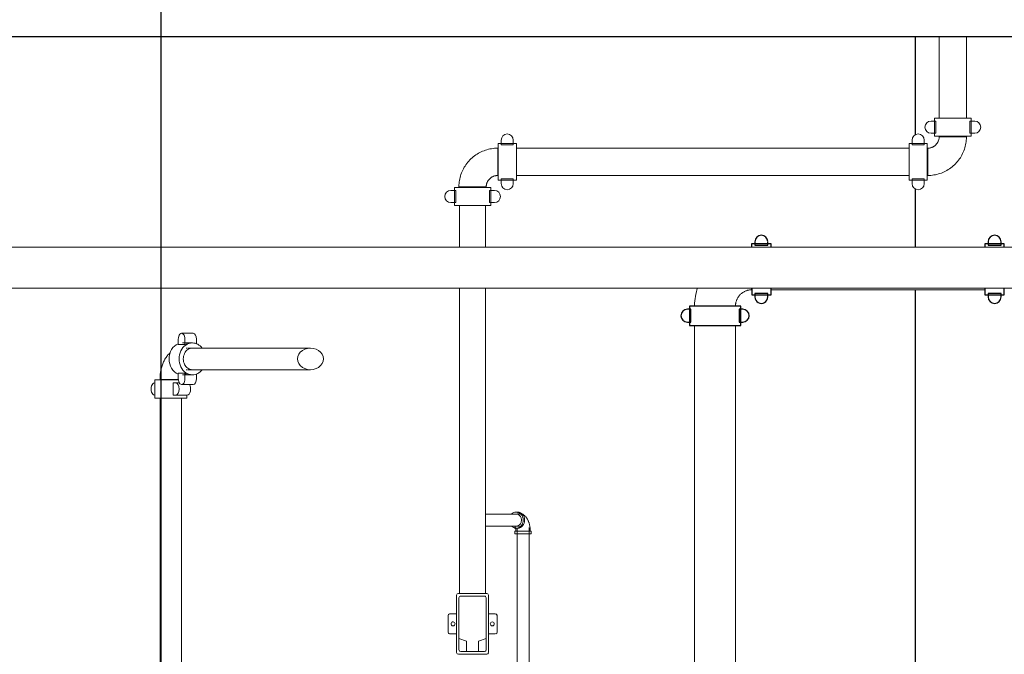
# Model space of a CAD drawing. Header units: millimetres. Extents: x 101535 to 192135, y -3968 to 17259.
# Tile 17 of 92: x 105571 to 108318, y -2075 to -303. Entities that reach past the tile are written whole.
import ezdxf

# ---------------------------------------------------------------- set-up
doc = ezdxf.new("R2010")
doc.units = ezdxf.units.MM
doc.layers.add('A-FLOR', color=7, linetype='Continuous', lineweight=25, true_color=0x007f00)
for name, color, linetype, lineweight in [('A-FLOR-LEVL', 7, 'Continuous', 30), ('A-WALL', 7, 'Continuous', 25), ('G-ANNO-SYMB', 7, 'Continuous', 30), ('P-PIPE', 7, 'Continuous', 18)]:
    doc.layers.add(name, color=color, linetype=linetype, lineweight=lineweight)

# ---------------------------------------------------------------- blocks, each defined once
blk = doc.blocks.new('Bezpośredni kształt - A7-303596-Przekrój 29')
at = {"layer": 'A-FLOR'}
blk.add_line((102813.7, -350), (109922.8, -350), dxfattribs=at)
blk = doc.blocks.new('IR 026-25_3D1_2025_09_11_ifc-1-Przekrój 29')
at = {"layer": 'A-FLOR', "lineweight": 18}
blk.add_blockref('Bezpośredni kształt - A7-303596-Przekrój 29', (0, 0), dxfattribs=at)
blk = doc.blocks.new('Elbow - Grooved - Standard-2161837-Przekrój 29')
at = {"layer": 'P-PIPE', "color": 30, "true_color": 0xff8000}
for p, q in [((107612.9, -1052.7), (107612.9, -1057.2)), ((107612.9, -1057.2), (107612.9, -1052.7)), ((107510.9, -1102.1), (107453.8, -1102.1)), ((107453.8, -1102.1), (107510.9, -1102.1)), ((107568.1, -1102.1), (107510.9, -1102.1)), ((107510.9, -1102.1), (107568.1, -1102.1))]:
    blk.add_line(p, q, dxfattribs=at)
at = {"layer": 'P-PIPE', "color": 30, "true_color": 0xff8000, "flags": 128}
for points in [[(107461.8, -1052.3), (107460.3, -1056.8), (107458.7, -1062.9), (107457.2, -1069.1), (107456, -1075.4), (107455.1, -1081.7), (107454.4, -1088), (107453.9, -1094.4), (107453.8, -1100.7), (107453.8, -1102.1)], [(107568.1, -1102.1), (107568.1, -1100.3), (107568.2, -1098.5), (107568.4, -1096.7), (107568.6, -1095), (107568.9, -1093.2), (107569.3, -1091.4), (107569.8, -1089.7), (107570.3, -1088), (107570.9, -1086.3), (107571.6, -1084.6), (107572.3, -1083), (107573.1, -1081.4), (107574, -1079.8), (107574.9, -1078.3), (107575.9, -1076.8), (107576.9, -1075.3), (107578, -1073.9), (107579.2, -1072.5), (107580.4, -1071.2), (107581.7, -1069.9), (107583, -1068.7), (107584.3, -1067.5), (107585.8, -1066.4), (107587.2, -1065.3), (107588.7, -1064.3), (107590.2, -1063.4), (107591.8, -1062.5), (107593.4, -1061.7), (107595, -1060.9), (107596.7, -1060.3), (107598.4, -1059.6), (107600.1, -1059.1), (107601.8, -1058.6), (107603.6, -1058.2), (107605.3, -1057.9), (107607.1, -1057.6), (107608.9, -1057.4), (107610.7, -1057.3), (107612.5, -1057.2), (107612.9, -1057.2)]]:
    blk.add_lwpolyline(points, dxfattribs=at)
blk = doc.blocks.new('Victaulic-EU-FP-FireLock EZ Rigid Coupling Style 009N1 - Standard-V17-Przekrój 29')
at = {"layer": 'P-PIPE', "color": 30, "lineweight": 25, "true_color": 0xff8000}
for p, q in [((107667, -928.4), (107612.9, -928.6)), ((107612.9, -928.6), (107612.9, -937.9)), ((107621.9, -922.8), (107621.9, -932.3)), ((107621.9, -932.3), (107658, -932.2)), ((107658, -932.2), (107657.9, -922.8)), ((107667, -937.9), (107667, -928.4)), ((107613.1, -1052.5), (107613.2, -1071.6)), ((107658.2, -1067.7), (107622.2, -1067.8)), ((107622.2, -1067.8), (107622.2, -1077.3)), ((107658.2, -1077.2), (107658.2, -1067.7)), ((107667.3, -1071.5), (107667.2, -1052.5)), ((107613.2, -1071.6), (107667.3, -1071.5))]:
    blk.add_line(p, q, dxfattribs=at)
for centre, start, end in [((107639.9, -922.8), 0.1146, 180.1146), ((107640.2, -1077.2), 180.1146, 0.1146)]:
    blk.add_arc(centre, 18, start, end, dxfattribs=at)
blk = doc.blocks.new('Victaulic-EU-FP-FireLock EZ Rigid Coupling Style 009N1 - Standard-V18-Przekrój 29')
at = {"layer": 'P-PIPE', "color": 30, "lineweight": 25, "true_color": 0xff8000}
for p, q in [((108317.8, -928.5), (108263.6, -928.5)), ((108263.6, -928.5), (108263.6, -937.9)), ((108272.7, -922.8), (108272.7, -932.3)), ((108272.7, -932.3), (108308.7, -932.3)), ((108308.7, -932.3), (108308.7, -922.8)), ((108317.8, -937.9), (108317.8, -928.5)), ((108263.6, -1052.5), (108263.6, -1071.5)), ((108308.7, -1067.7), (108272.7, -1067.7)), ((108272.7, -1067.7), (108272.7, -1077.2)), ((108308.7, -1077.2), (108308.7, -1067.7)), ((108317.8, -1071.5), (108317.8, -1052.5)), ((108263.6, -1071.5), (108317.8, -1071.5))]:
    blk.add_line(p, q, dxfattribs=at)
for centre, start, end in [((108290.7, -922.8), 0, 180), ((108290.7, -1077.2), 180, 0)]:
    blk.add_arc(centre, 18, start, end, dxfattribs=at)
blk = doc.blocks.new('Victaulic-EU-FP-FireLock EZ Rigid Coupling Style 009N1 - Standard-V20-Przekrój 29')
at = {"layer": 'P-PIPE', "color": 30, "lineweight": 25, "true_color": 0xff8000}
for p, q in [((107443.2, -1111.4), (107433.7, -1111.4)), ((107439.4, -1102.4), (107439.4, -1156.5)), ((107582.4, -1102.4), (107439.4, -1102.4)), ((107443.2, -1147.5), (107443.2, -1111.4)), ((107588.1, -1111.4), (107578.6, -1111.4)), ((107578.6, -1111.4), (107578.6, -1147.5)), ((107582.4, -1156.5), (107582.4, -1102.4)), ((107433.7, -1147.5), (107443.2, -1147.5)), ((107578.6, -1147.5), (107588.1, -1147.5)), ((107439.4, -1156.5), (107582.4, -1156.5))]:
    blk.add_line(p, q, dxfattribs=at)
for centre, start, end in [((107433.7, -1129.4), 90, 270), ((107588.1, -1129.4), 270, 90)]:
    blk.add_arc(centre, 18, start, end, dxfattribs=at)
blk = doc.blocks.new('Elbow - Grooved - Standard-2209871-Przekrój 29')
at = {"layer": 'P-PIPE', "color": 5, "true_color": 0x0000ff}
for p, q in [((106905.8, -661.9), (106904.5, -661.9)), ((106904.5, -661.9), (106904.5, -700)), ((106904.5, -700), (106904.5, -661.9)), ((106904.5, -700), (106904.5, -738.1)), ((106904.5, -738.1), (106904.5, -700)), ((106904.5, -738.1), (106905.8, -738.1)), ((106796.3, -770.1), (106796.3, -771.4)), ((106872.5, -771.4), (106872.5, -770.1))]:
    blk.add_line(p, q, dxfattribs=at)
at = {"layer": 'P-PIPE', "color": 5, "true_color": 0x0000ff, "flags": 128}
for points in [[(106904.5, -661.9), (106900.2, -662), (106895.8, -662.2), (106891.5, -662.7), (106887.2, -663.3), (106883, -664.1), (106878.8, -665), (106874.6, -666.1), (106870.4, -667.4), (106866.4, -668.8), (106862.3, -670.4), (106858.4, -672.2), (106854.5, -674.1), (106850.7, -676.2), (106847, -678.4), (106843.4, -680.8), (106839.9, -683.3), (106836.4, -686), (106833.1, -688.8), (106829.9, -691.7), (106826.9, -694.7), (106823.9, -697.9), (106821.1, -701.2), (106818.4, -704.6), (106815.8, -708), (106813.4, -711.6), (106811.2, -715.3), (106809, -719.1), (106807.1, -723), (106805.3, -726.9), (106803.6, -730.9), (106802.1, -735), (106800.8, -739.1), (106799.7, -743.3), (106798.7, -747.5), (106797.9, -751.7), (106797.2, -756), (106796.7, -760.3), (106796.4, -764.6), (106796.3, -768.9), (106796.3, -770.1)], [(106872.5, -770.1), (106872.5, -768.8), (106872.6, -767.5), (106872.7, -766.3), (106872.9, -765), (106873.1, -763.7), (106873.4, -762.5), (106873.7, -761.3), (106874.1, -760), (106874.5, -758.8), (106875, -757.6), (106875.5, -756.5), (106876.1, -755.3), (106876.7, -754.2), (106877.4, -753.1), (106878.1, -752), (106878.8, -751), (106879.6, -750), (106880.4, -749), (106881.3, -748.1), (106882.2, -747.1), (106883.1, -746.3), (106884.1, -745.4), (106885.1, -744.6), (106886.1, -743.9), (106887.2, -743.2), (106888.3, -742.5), (106889.4, -741.9), (106890.5, -741.3), (106891.7, -740.8), (106892.9, -740.3), (106894.1, -739.8), (106895.3, -739.4), (106896.5, -739.1), (106897.8, -738.8), (106899, -738.6), (106900.3, -738.4), (106901.6, -738.2), (106902.9, -738.1), (106904.1, -738.1), (106904.5, -738.1)]]:
    blk.add_lwpolyline(points, dxfattribs=at)
at = {"layer": 'P-PIPE', "color": 5, "true_color": 0x0000ff}
for start_param, end_param in [(3.141593, 4.712389), (3.141593, 4.712389), (4.712389, 6.283185), (4.712389, 6.283185)]:
    blk.add_ellipse((106834.4, -770.1), major_axis=(38.1, 0), ratio=0.000022, start_param=start_param, end_param=end_param, dxfattribs=at)
blk = doc.blocks.new('Victaulic-EU-FP-FireLock EZ Rigid Coupling Style 009N1 - Standard-V27-Przekrój 29')
at = {"layer": 'P-PIPE', "color": 5, "true_color": 0x0000ff}
for p, q in [((106787.3, -779.8), (106773.5, -779.8)), ((106783.6, -771.4), (106783.6, -822.2)), ((106787.3, -813.7), (106787.3, -779.8)), ((106895.3, -779.8), (106881.5, -779.8)), ((106881.5, -779.8), (106881.5, -813.7)), ((106885.2, -822.2), (106885.2, -771.4)), ((106773.5, -813.7), (106787.3, -813.7)), ((106881.5, -813.7), (106895.3, -813.7))]:
    blk.add_line(p, q, dxfattribs=at)
for centre, start, end in [((106773.5, -796.8), 90, 270), ((106895.3, -796.8), 270, 90)]:
    blk.add_arc(centre, 16.9, start, end, dxfattribs=at)
for centre in [(106834.4, -771.4), (106834.4, -822.2)]:
    blk.add_ellipse(centre, major_axis=(50.8, 0), ratio=0.000022, start_param=3.141593, end_param=6.283185, dxfattribs=at)
blk = doc.blocks.new('Victaulic-EU-FP-FireLock EZ Rigid Coupling Style 009N1 - Standard-V28-Przekrój 29')
at = {"layer": 'P-PIPE', "color": 5, "true_color": 0x0000ff}
for p, q in [((106956.6, -649.2), (106905.8, -649.2)), ((106905.8, -649.2), (106905.8, -750.8)), ((106914.2, -639.1), (106914.2, -652.9)), ((106914.2, -652.9), (106948.1, -652.9)), ((106948.1, -652.9), (106948.1, -639.1)), ((106956.6, -750.8), (106956.6, -649.2)), ((106905.8, -750.8), (106956.6, -750.8)), ((106948.1, -747.1), (106914.2, -747.1)), ((106914.2, -747.1), (106914.2, -760.9)), ((106948.1, -760.9), (106948.1, -747.1))]:
    blk.add_line(p, q, dxfattribs=at)
for centre, start, end in [((106931.2, -639.1), 0, 180), ((106931.2, -760.9), 180, 360)]:
    blk.add_arc(centre, 16.9, start, end, dxfattribs=at)
blk = doc.blocks.new('Water Flow Detector DN1 - DN50-1729965-Przekrój 29')
at = {"layer": 'P-PIPE', "color": 5, "true_color": 0x0000ff}
for p, q in [((106789.9, -1909.6), (106789.9, -2069.6)), ((106873.9, -1904.6), (106794.9, -1904.6)), ((106796.4, -1917.1), (106796.4, -2030.5)), ((106867.4, -1912.1), (106801.4, -1912.1)), ((106872.4, -2030.5), (106872.4, -1917.1)), ((106878.9, -2069.6), (106878.9, -1909.6)), ((106765.9, -1966.6), (106765.9, -2012.6)), ((106789.9, -1961.6), (106770.9, -1961.6)), ((106897.9, -1961.6), (106878.9, -1961.6)), ((106902.9, -2012.6), (106902.9, -1966.6)), ((106891.6, -1994.6), (106891.4, -1994.7)), ((106770.9, -2017.6), (106789.9, -2017.6)), ((106796.4, -2030.5), (106817.4, -2038.1)), ((106796.4, -2062.1), (106796.4, -2030.5)), ((106851.4, -2038.1), (106872.4, -2030.5)), ((106872.4, -2030.5), (106872.4, -2062.1)), ((106878.9, -2017.6), (106897.9, -2017.6)), ((106817.4, -2038.1), (106817.4, -2067.1)), ((106851.4, -2067.1), (106851.4, -2038.1)), ((106794.9, -2074.6), (106873.9, -2074.6)), ((106817.4, -2067.1), (106801.4, -2067.1)), ((106817.4, -2067.1), (106851.4, -2067.1)), ((106867.4, -2067.1), (106851.4, -2067.1))]:
    blk.add_line(p, q, dxfattribs=at)
at = {"layer": 'P-PIPE', "color": 5, "true_color": 0x0000ff, "flags": 128}
for points in [[(106777.2, -1984.6), (106777.4, -1984.5), (106777.6, -1984.4), (106777.8, -1984.3), (106778, -1984.3), (106778.2, -1984.2), (106778.4, -1984.2), (106778.7, -1984.1), (106778.9, -1984.1), (106779.1, -1984.1), (106779.3, -1984.1)], [(106779.2, -1995.1), (106778.9, -1995.1), (106778.7, -1995.1), (106778.5, -1995), (106778.3, -1995), (106778.1, -1994.9), (106777.9, -1994.9), (106777.6, -1994.8), (106777.4, -1994.7), (106777.2, -1994.7)], [(106890.5, -1995), (106890.3, -1995), (106890.1, -1995.1), (106889.9, -1995.1), (106889.7, -1995.1), (106889.4, -1995.1)]]:
    blk.add_lwpolyline(points, dxfattribs=at)
at = {"layer": 'P-PIPE', "color": 5, "true_color": 0x0000ff}
for centre, radius, start, end in [((106794.9, -1909.6), 5, 90, 180), ((106794.9, -1909.6), 5, 90, 180), ((106801.4, -1917.1), 5, 90, 180), ((106801.4, -1917.1), 5, 90, 135), ((106867.4, -1917.1), 5, 45, 90), ((106867.4, -1917.1), 5, 0, 90), ((106873.9, -1909.6), 5, 360, 90), ((106873.9, -1909.6), 5, 360, 90), ((106770.9, -1966.6), 5, 90, 180), ((106770.9, -1966.6), 5, 105, 180), ((106897.9, -1966.6), 5, 0, 90), ((106897.9, -1966.6), 5, 0, 75), ((106779.9, -1989.6), 5.5, 90, 270), ((106779.9, -1989.6), 5.5, 270, 90), ((106889.4, -1989.6), 5.5, 90, 270), ((106889.4, -1989.6), 5.5, 270, 90), ((106770.9, -2012.6), 5, 180, 270), ((106770.9, -2012.6), 5, 180, 255), ((106897.9, -2012.6), 5, 270, 360), ((106897.9, -2012.6), 5, 285, 0), ((106794.9, -2069.6), 5, 180, 270), ((106794.9, -2069.6), 5, 180, 270), ((106801.4, -2062.1), 5, 180, 270), ((106801.4, -2062.1), 5, 195, 270), ((106867.4, -2062.1), 5, 270, 0), ((106867.4, -2062.1), 5, 285, 0), ((106873.9, -2069.6), 5, 270, 0), ((106873.9, -2069.6), 5, 270, 345)]:
    blk.add_arc(centre, radius, start, end, dxfattribs=at)
blk = doc.blocks.new('Threaded - Elbow - MI - Class 150 - Standard-2255503-Przekrój 29')
at = {"layer": 'P-PIPE', "color": 5, "true_color": 0x0000ff}
for p, q in [((106960.1, -1677.5), (106956.2, -1677.5)), ((106952.7, -1730.4), (106952.7, -1738.1)), ((106964, -1730.4), (106952.7, -1730.4)), ((106956.2, -1722.5), (106960.1, -1722.5)), ((106997.7, -1730.4), (106964, -1730.4)), ((106997.7, -1738.1), (106997.7, -1730.4)), ((106952.7, -1738.1), (106964, -1738.1)), ((106964, -1738.1), (106997.7, -1738.1))]:
    blk.add_line(p, q, dxfattribs=at)
at = {"layer": 'P-PIPE', "color": 5, "true_color": 0x0000ff, "flags": 128}
for points in [[(106960.1, -1679.9), (106962.3, -1680), (106964.5, -1680.3), (106966.6, -1680.7), (106968.7, -1681.3), (106970.6, -1682), (106972.5, -1682.8), (106974.3, -1683.8), (106976, -1684.8), (106977.5, -1685.9), (106979, -1687.1), (106980.3, -1688.3), (106981.6, -1689.5), (106982.8, -1690.8), (106983.9, -1692.1), (106984.9, -1693.5), (106985.8, -1694.8), (106986.7, -1696.2), (106987.5, -1697.6), (106988.3, -1699), (106989, -1700.5), (106989.7, -1701.9), (106990.3, -1703.4), (106990.9, -1704.8), (106991.5, -1706.3), (106992, -1707.8), (106992.4, -1709.4), (106992.9, -1710.9), (106993.3, -1712.4), (106993.6, -1714), (106993.9, -1715.6), (106994.2, -1717.1), (106994.5, -1718.7), (106994.7, -1720.3), (106994.9, -1721.9), (106995, -1723.5), (106995.2, -1725.1), (106995.2, -1726.7), (106995.3, -1728.3), (106995.3, -1730), (106995.3, -1730.4)], [(106952.4, -1717.1), (106952.4, -1717.2), (106952.5, -1717.3), (106952.6, -1717.4), (106952.7, -1717.6), (106952.8, -1717.9), (106952.9, -1718.2), (106953.1, -1718.5), (106953.3, -1718.9), (106953.4, -1719.4), (106953.6, -1719.9), (106953.8, -1720.4)], [(106954.3, -1722.3), (106954.4, -1722.9), (106954.5, -1723.6), (106954.7, -1724.4), (106954.8, -1725.1), (106954.9, -1725.9), (106955, -1726.6), (106955, -1727.4), (106955.1, -1728.2), (106955.1, -1729), (106955.1, -1729.9), (106955.1, -1730.4)]]:
    blk.add_lwpolyline(points, dxfattribs=at)
at = {"layer": 'P-PIPE', "color": 5, "true_color": 0x0000ff}
for centre, major_axis, start_param, end_param in [((106956.2, -1700), (0, 22.5), 0, 0.729819), ((106956.2, -1700), (0, 22.5), 3.141593, 6.283185), ((106956.2, -1700), (0, 16.7), 5.759587, 6.283185), ((106960.1, -1700), (0, 22.5), 3.141593, 6.283185), ((106956.2, -1700), (0, 16.7), 5.497787, 5.756896), ((106956.2, -1700), (0, 16.7), 5.235988, 5.496101), ((106956.2, -1700), (0, 16.7), 4.974188, 5.234964), ((106956.2, -1700), (0, 16.7), 4.712389, 4.973695), ((106956.2, -1700), (0, 16.7), 4.451083, 4.712389), ((106956.2, -1700), (0, 22.5), 2.411773, 3.141593), ((106956.2, -1700), (0, 16.7), 3.141593, 3.403392), ((106956.2, -1700), (0, 16.7), 3.408167, 3.665191), ((106956.2, -1700), (0, 16.7), 3.667882, 3.926991), ((106956.2, -1700), (0, 16.7), 3.928677, 4.18879), ((106956.2, -1700), (0, 16.7), 4.189814, 4.45059)]:
    blk.add_ellipse(centre, major_axis=major_axis, ratio=0.866647, start_param=start_param, end_param=end_param, dxfattribs=at)
blk = doc.blocks.new('Elbow - Grooved - Standard-V31-Przekrój 29')
at = {"layer": 'P-PIPE', "color": 5, "true_color": 0x0000ff}
for p, q in [((108136.2, -628.6), (108136.2, -629.9)), ((108136.2, -629.9), (108174.3, -629.9)), ((108174.3, -629.9), (108136.2, -629.9)), ((108174.3, -629.9), (108212.4, -629.9)), ((108212.4, -629.9), (108174.3, -629.9)), ((108212.4, -629.9), (108212.4, -628.6)), ((108104.2, -661.9), (108102.9, -661.9)), ((108104.2, -700), (108104.2, -661.9)), ((108104.2, -661.9), (108104.2, -700)), ((108104.2, -738.1), (108104.2, -700)), ((108104.2, -700), (108104.2, -738.1)), ((108102.9, -738.1), (108104.2, -738.1))]:
    blk.add_line(p, q, dxfattribs=at)
at = {"layer": 'P-PIPE', "color": 5, "true_color": 0x0000ff, "flags": 128}
for points in [[(108136.2, -629.9), (108136.1, -631.2), (108136.1, -632.5), (108135.9, -633.7), (108135.8, -635), (108135.5, -636.3), (108135.3, -637.5), (108134.9, -638.7), (108134.6, -640), (108134.1, -641.2), (108133.6, -642.4), (108133.1, -643.5), (108132.6, -644.7), (108131.9, -645.8), (108131.3, -646.9), (108130.6, -648), (108129.8, -649), (108129.1, -650), (108128.2, -651), (108127.4, -651.9), (108126.5, -652.9), (108125.5, -653.7), (108124.6, -654.6), (108123.6, -655.4), (108122.5, -656.1), (108121.5, -656.8), (108120.4, -657.5), (108119.3, -658.1), (108118.1, -658.7), (108117, -659.2), (108115.8, -659.7), (108114.6, -660.2), (108113.3, -660.6), (108112.1, -660.9), (108110.9, -661.2), (108109.6, -661.4), (108108.3, -661.6), (108107.1, -661.8), (108105.8, -661.9), (108104.5, -661.9), (108104.2, -661.9)], [(108104.2, -738.1), (108108.5, -738), (108112.8, -737.8), (108117.1, -737.3), (108121.4, -736.7), (108125.7, -735.9), (108129.9, -735), (108134.1, -733.9), (108138.2, -732.6), (108142.3, -731.2), (108146.3, -729.6), (108150.3, -727.8), (108154.1, -725.9), (108157.9, -723.8), (108161.6, -721.6), (108165.3, -719.2), (108168.8, -716.7), (108172.2, -714), (108175.5, -711.2), (108178.7, -708.3), (108181.8, -705.3), (108184.7, -702.1), (108187.6, -698.8), (108190.3, -695.4), (108192.8, -692), (108195.2, -688.4), (108197.5, -684.7), (108199.6, -680.9), (108201.6, -677), (108203.4, -673.1), (108205, -669.1), (108206.5, -665), (108207.8, -660.9), (108209, -656.7), (108210, -652.5), (108210.8, -648.3), (108211.5, -644), (108211.9, -639.7), (108212.2, -635.4), (108212.4, -631.1), (108212.4, -629.9)]]:
    blk.add_lwpolyline(points, dxfattribs=at)
blk = doc.blocks.new('Victaulic-EU-FP-FireLock EZ Rigid Coupling Style 009N1 - Standard-V32-Przekrój 29')
at = {"layer": 'P-PIPE', "color": 5, "true_color": 0x0000ff}
for p, q in [((108102.9, -649.2), (108052.1, -649.2)), ((108052.1, -649.2), (108052.1, -750.8)), ((108060.6, -639.1), (108060.6, -652.9)), ((108060.6, -652.9), (108094.4, -652.9)), ((108094.4, -652.9), (108094.4, -639.1)), ((108102.9, -750.8), (108102.9, -649.2)), ((108052.1, -750.8), (108102.9, -750.8)), ((108094.4, -747.1), (108060.6, -747.1)), ((108060.6, -747.1), (108060.6, -760.9)), ((108094.4, -760.9), (108094.4, -747.1))]:
    blk.add_line(p, q, dxfattribs=at)
for centre, start, end in [((108077.5, -639.1), 360, 180), ((108077.5, -760.9), 180, 360)]:
    blk.add_arc(centre, 16.9, start, end, dxfattribs=at)
blk = doc.blocks.new('Elbow - Grooved - Standard-727693-Przekrój 29')
at = {"layer": 'P-PIPE', "color": 1, "true_color": 0xff0000}
for p, q in [((106037.9, -1219.8), (106035, -1219.8)), ((106035, -1280.2), (106037.9, -1280.2)), ((105962.4, -1307.4), (105962.4, -1308.7)), ((105967.4, -1307.4), (105962.4, -1307.4)), ((105962.4, -1307.4), (105967.4, -1307.4)), ((106009.1, -1307.4), (105967.4, -1307.4)), ((105967.4, -1307.4), (106009.1, -1307.4)), ((106013.8, -1307.4), (106009.1, -1307.4)), ((106009.1, -1307.4), (106013.8, -1307.4))]:
    blk.add_line(p, q, dxfattribs=at)
at = {"layer": 'P-PIPE', "color": 1, "true_color": 0xff0000, "flags": 128}
blk.add_lwpolyline([(105990.9, -1232.7), (105988.8, -1234.6), (105986.7, -1236.7), (105984.7, -1238.9), (105982.8, -1241.2), (105981, -1243.5), (105979.3, -1245.8), (105977.7, -1248.2), (105976.3, -1250.7), (105974.9, -1253.2), (105973.6, -1255.8), (105972.3, -1258.4), (105971.2, -1261), (105970.1, -1263.7), (105969.1, -1266.4), (105968.2, -1269.1), (105967.4, -1271.9), (105966.6, -1274.6), (105965.9, -1277.5), (105965.2, -1280.3), (105964.7, -1283.2), (105964.1, -1286.1), (105963.7, -1289), (105963.3, -1291.9), (105963, -1294.8), (105962.8, -1297.7), (105962.6, -1300.7), (105962.5, -1303.6), (105962.4, -1306.6), (105962.4, -1307.4)], dxfattribs=at)
blk = doc.blocks.new('Victaulic-EU-FP-FireLock EZ Rigid Coupling Style 009N1 - Standard-V36-Przekrój 29')
at = {"layer": 'P-PIPE', "color": 1, "true_color": 0xff0000}
for p, q in [((105948.2, -1317.1), (105946.7, -1317.1)), ((105948.1, -1308.7), (105948.1, -1359.5)), ((106014, -1308.7), (105948.1, -1308.7)), ((106006.6, -1317.1), (105998.7, -1317.1)), ((105998.7, -1317.1), (105998.7, -1351)), ((106018, -1317.1), (106006.6, -1317.1)), ((105946.7, -1351), (105948.2, -1351)), ((105948.1, -1359.5), (106017, -1359.5)), ((105998.7, -1351), (106006.6, -1351)), ((106006.6, -1351), (106038.5, -1351)), ((106017, -1359.5), (106037, -1359.5)), ((106037, -1359.5), (106037, -1351))]:
    blk.add_line(p, q, dxfattribs=at)
for centre, start_param, end_param in [((105946.7, -1334.1), 0, 3.141593), ((106006.6, -1334.1), 3.141593, 6.283185), ((106038.5, -1334.1), 3.141593, 5.556093)]:
    blk.add_ellipse(centre, major_axis=(0, 16.9), ratio=0.548898, start_param=start_param, end_param=end_param, dxfattribs=at)
blk = doc.blocks.new('Victaulic-EU-FP-FireLock EZ Rigid Coupling Style 009N1 - Standard-V37-Przekrój 29')
at = {"layer": 'P-PIPE', "color": 1, "true_color": 0xff0000}
for p, q in [((106054.7, -1178.5), (106022.8, -1178.5)), ((106013.5, -1195.4), (106013.5, -1209.8)), ((106052.7, -1205.6), (106024.8, -1205.6)), ((106032.1, -1209.8), (106032.1, -1195.4)), ((106064, -1195.4), (106064, -1207.9)), ((106013.5, -1209.8), (106032.1, -1209.8)), ((106032.1, -1290.2), (106013.5, -1290.2)), ((106013.5, -1290.2), (106013.5, -1304.6)), ((106032.1, -1304.6), (106032.1, -1290.2)), ((106024.8, -1294.5), (106052.7, -1294.5)), ((106064, -1292.1), (106064, -1304.6)), ((106022.8, -1321.5), (106054.7, -1321.5))]:
    blk.add_line(p, q, dxfattribs=at)
for centre, major_axis, ratio, start_param, end_param in [((106022.8, -1195.4), (0, 16.9), 0.548898, 4.712389, 7.853982), ((106054.7, -1195.4), (0, 16.9), 0.548898, 4.712389, 6.283185), ((106024.8, -1250), (0, 44.5), 0.835889, 0.310292, 2.831301), ((106052.7, -1250), (0, 44.4), 0.835889, 0, 3.141593), ((106048, -1250), (0, 44.4), 0.835889, 0.322047, 0.442911), ((106048, -1250), (0, 44.4), 0.835889, 0, 0.251117), ((106052.7, -1250), (0, 44.4), 0.835889, 5.458773, 6.283185), ((106052.7, -1250), (0, 30.2), 0.835889, 1.050248, 1.301632), ((106052.7, -1250), (0, 30.2), 0.835889, 0.789914, 1.041337), ((106052.7, -1250), (0, 30.2), 0.835889, 0.529602, 0.785398), ((106052.7, -1250), (0, 30.2), 0.835889, 0.269447, 0.52099), ((106052.7, -1250), (0, 30.2), 0.835889, 0.010579, 0.261799), ((106052.7, -1250), (0, 30.2), 0.835889, 1.310554, 1.561915), ((106052.7, -1250), (0, 30.2), 0.835889, 1.579678, 1.831038), ((106052.7, -1250), (0, 30.2), 0.835889, 1.839961, 2.091345), ((106052.7, -1250), (0, 30.2), 0.835889, 2.100256, 2.351678), ((106048, -1250), (0, 44.5), 0.835889, 2.698682, 2.819545), ((106052.7, -1250), (0, 30.2), 0.835889, 2.356194, 2.611991), ((106052.7, -1250), (0, 30.2), 0.835889, 2.620603, 2.872146), ((106052.7, -1250), (0, 30.2), 0.835889, 2.879793, 3.131014), ((106052.7, -1250), (0, 44.5), 0.835889, 3.141593, 3.966005), ((106022.8, -1304.6), (0, 16.9), 0.548898, 1.570796, 4.712389), ((106048, -1250), (0, 44.5), 0.835889, 2.890476, 3.141593), ((106054.7, -1304.6), (0, 16.9), 0.548898, 3.141593, 4.712389)]:
    blk.add_ellipse(centre, major_axis=major_axis, ratio=ratio, start_param=start_param, end_param=end_param, dxfattribs=at)

msp = doc.modelspace()

# ---------------------------------------------------------------- block references
at = {"lineweight": 5}
msp.add_blockref('IR 026-25_3D1_2025_09_11_ifc-1-Przekrój 29', (0, 0), dxfattribs=at)

# ---------------------------------------------------------------- next in the draw order: linework, layer by layer
at = {"layer": 'A-FLOR'}
msp.add_line((103270.5, -350), (109640.5, -350), dxfattribs=at)
at = {"layer": 'A-FLOR-LEVL'}
msp.add_line((102867.4, -350), (111766.3, -350), dxfattribs=at)
at = {"layer": 'A-WALL'}
for p, q in [((108069.9, -624.1), (108069.9, -350)), ((108069.9, -938), (108069.9, -775.9)), ((108069.9, -3550), (108069.9, -1057.2))]:
    msp.add_line(p, q, dxfattribs=at)
at = {"layer": 'G-ANNO-SYMB'}
msp.add_line((105964.5, 225.4), (105964.5, -3967.6), dxfattribs=at)
at = {"layer": 'P-PIPE', "color": 5, "true_color": 0x0000ff}
for p, q in [((108136.2, -350), (108136.2, -577.8)), ((108212.3, -577.8), (108212.3, -350)), ((108052.1, -662), (106956.6, -662)), ((106956.6, -738.1), (108052.1, -738.1)), ((106797.9, -822.2), (106797.9, -938)), ((106870.9, -938), (106870.9, -822.2)), ((106797.9, -1052.3), (106797.9, -1904.6)), ((106870.9, -1904.6), (106870.9, -1052.3)), ((106964.9, -1683.3), (106870.9, -1683.3)), ((106870.9, -1716.7), (106964.9, -1716.7)), ((106958.4, -1722.5), (106958.4, -2726.7)), ((106992.1, -2726.7), (106992.1, -1720.6))]:
    msp.add_line(p, q, dxfattribs=at)
at = {"layer": 'P-PIPE', "color": 1, "true_color": 0xff0000}
for p, q in [((109620.7, -938), (104331.7, -938)), ((104331.7, -1052.3), (109620.7, -1052.3)), ((106382, -1219.9), (106039.6, -1219.9)), ((106039.6, -1280.2), (106382, -1280.2)), ((105962.4, -1359.5), (105962.4, -2298.8)), ((106022.7, -2298.8), (106022.7, -1359.5))]:
    msp.add_line(p, q, dxfattribs=at)
at = {"layer": 'P-PIPE', "color": 30, "true_color": 0xff8000}
for p, q in [((107667.2, -1057.2), (108263.6, -1057.2)), ((107453.8, -1156.5), (107453.8, -2268.2)), ((107568.1, -2268.2), (107568.1, -1156.5))]:
    msp.add_line(p, q, dxfattribs=at)
at = {"layer": 'P-PIPE', "color": 1, "true_color": 0xff0000, "flags": 128}
for points in [[(106382, -1219.9), (106374, -1220.6), (106366.4, -1222.8), (106359.5, -1226.4), (106353.8, -1231.2), (106349.5, -1236.9), (106346.8, -1243.3), (106345.9, -1250)], [(106418.1, -1250), (106417.2, -1243.3), (106414.5, -1236.9), (106410.2, -1231.2), (106404.5, -1226.4), (106397.7, -1222.8), (106390, -1220.6), (106382, -1219.9)], [(106345.9, -1250), (106346.8, -1256.7), (106349.5, -1263.1), (106353.8, -1268.8), (106359.5, -1273.6), (106366.4, -1277.2), (106374, -1279.4), (106382, -1280.2)], [(106382, -1280.2), (106390, -1279.4), (106397.7, -1277.2), (106404.5, -1273.6), (106410.2, -1268.8), (106414.5, -1263.1), (106417.2, -1256.7), (106418.1, -1250)]]:
    msp.add_lwpolyline(points, dxfattribs=at)

# ---------------------------------------------------------------- next in the draw order: block references
at = {"layer": 'P-PIPE', "color": 5, "true_color": 0x0000ff, "rotation": 270}
msp.add_blockref('Victaulic-EU-FP-FireLock EZ Rigid Coupling Style 009N1 - Standard-V32-Przekrój 29', (108874.3, 107474.3), dxfattribs=at)
at = {"layer": 'P-PIPE', "color": 5, "true_color": 0x0000ff}
for name in ['Victaulic-EU-FP-FireLock EZ Rigid Coupling Style 009N1 - Standard-V28-Przekrój 29', 'Victaulic-EU-FP-FireLock EZ Rigid Coupling Style 009N1 - Standard-V32-Przekrój 29', 'Elbow - Grooved - Standard-V31-Przekrój 29', 'Elbow - Grooved - Standard-2209871-Przekrój 29', 'Victaulic-EU-FP-FireLock EZ Rigid Coupling Style 009N1 - Standard-V27-Przekrój 29', 'Threaded - Elbow - MI - Class 150 - Standard-2255503-Przekrój 29', 'Water Flow Detector DN1 - DN50-1729965-Przekrój 29']:
    msp.add_blockref(name, (0, 0), dxfattribs=at)
at = {"layer": 'P-PIPE', "color": 30, "lineweight": 25, "true_color": 0xff8000}
for name in ['Victaulic-EU-FP-FireLock EZ Rigid Coupling Style 009N1 - Standard-V17-Przekrój 29', 'Victaulic-EU-FP-FireLock EZ Rigid Coupling Style 009N1 - Standard-V18-Przekrój 29', 'Victaulic-EU-FP-FireLock EZ Rigid Coupling Style 009N1 - Standard-V20-Przekrój 29']:
    msp.add_blockref(name, (0, 0), dxfattribs=at)
at = {"layer": 'P-PIPE', "color": 30, "true_color": 0xff8000}
msp.add_blockref('Elbow - Grooved - Standard-2161837-Przekrój 29', (0, 0), dxfattribs=at)
at = {"layer": 'P-PIPE', "color": 1, "true_color": 0xff0000}
for name in ['Victaulic-EU-FP-FireLock EZ Rigid Coupling Style 009N1 - Standard-V37-Przekrój 29', 'Elbow - Grooved - Standard-727693-Przekrój 29', 'Victaulic-EU-FP-FireLock EZ Rigid Coupling Style 009N1 - Standard-V36-Przekrój 29']:
    msp.add_blockref(name, (0, 0), dxfattribs=at)

doc.saveas('drawing.dxf')
